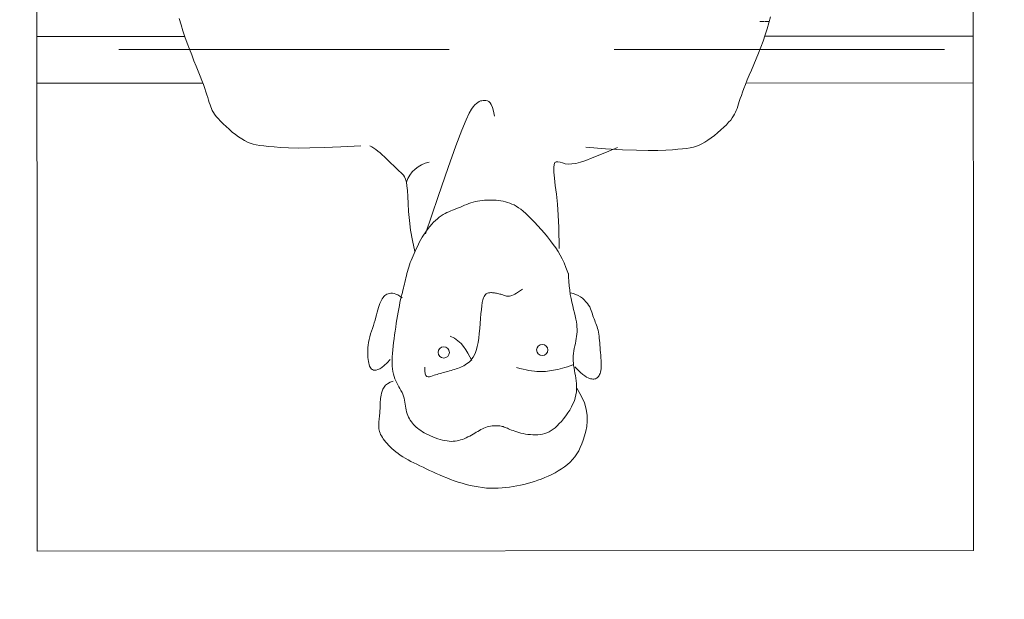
# Model space of a CAD drawing. Header units: millimetres. Extents: x 26866 to 1024070, y -428191 to 408885.
# Tile 21 of 248: x 188346 to 189104, y 246696 to 247142. Entities that reach past the tile are written whole.
import ezdxf

# ---------------------------------------------------------------- set-up
doc = ezdxf.new("R2010")
doc.units = ezdxf.units.MM
doc.header["$LTSCALE"] = 2
doc.linetypes.add('HIDDENX2', pattern=[19.05, 12.7, -6.35])
for name, color, linetype, lineweight in [('0_OPIS', 7, 'Continuous', 13), ('10', 7, 'Continuous', 9), ('3DPLAN_A_TABELKA POMIESZCZEŃ', 7, 'Continuous', 0), ('3DPLAN_A_WYSOKOŚCI ZMIANA', 144, 'HIDDENX2', 5), ('6', 253, 'Continuous', 0)]:
    doc.layers.add(name, color=color, linetype=linetype, lineweight=lineweight)
doc.layers.add('3DPLAN_A_KRESKOWANIE 1', color=253, linetype='Continuous')
doc.layers.add('3DPLAN_A_OPIS', color=8, linetype='Continuous')
doc.layers.add('FURNITURE ZD 1 500', color=7, linetype='Continuous', lineweight=13, true_color=0x9fa8a5)
doc.styles.add('ARIAL', font='arial.ttf')

# ---------------------------------------------------------------- blocks, each defined once
blk = doc.blocks.new('A$C7B9C5A86')
at = {"layer": '6', "color": 7}
for p, q in [((1.787, 0.6386), (1.787, 0.6432)), ((1.787, 0.6362), (1.787, 0.6377)), ((1.787, 0.6338), (1.787, 0.6356)), ((1.9543, 0.2658), (1.9582, 0.2664)), ((1.9582, 0.2664), (1.9631, 0.2669)), ((1.9631, 0.2669), (1.9693, 0.2672)), ((1.9693, 0.2672), (1.9766, 0.2676)), ((1.9766, 0.2676), (1.985, 0.2681)), ((1.985, 0.2681), (1.9943, 0.2689)), ((1.9943, 0.2689), (2.0043, 0.2702)), ((2.0043, 0.2702), (2.0151, 0.2721)), ((2.0151, 0.2721), (2.0265, 0.2747)), ((2.0265, 0.2747), (2.027, 0.2749)), ((1.9391, 0.2545), (1.941, 0.2565)), ((1.941, 0.2565), (1.9427, 0.2583)), ((1.9427, 0.2583), (1.9441, 0.26)), ((1.9441, 0.26), (1.9455, 0.2615)), ((1.9455, 0.2615), (1.9471, 0.2628)), ((1.9471, 0.2628), (1.9489, 0.264)), ((1.9489, 0.264), (1.9512, 0.2649)), ((1.9512, 0.2649), (1.9543, 0.2658)), ((1.9303, 0.2454), (1.9326, 0.2478)), ((1.9326, 0.2478), (1.9348, 0.2501)), ((1.9348, 0.2501), (1.937, 0.2523)), ((1.937, 0.2523), (1.9391, 0.2545)), ((1.9202, 0.2341), (1.9219, 0.2363)), ((1.9219, 0.2363), (1.9238, 0.2385)), ((1.9238, 0.2385), (1.9259, 0.2408)), ((1.9259, 0.2408), (1.928, 0.2431)), ((1.928, 0.2431), (1.9303, 0.2454)), ((1.9165, 0.2278), (1.9175, 0.2299)), ((1.9175, 0.2299), (1.9188, 0.232)), ((1.9188, 0.232), (1.9202, 0.2341))]:
    blk.add_line(p, q, dxfattribs=at)
for points in [[(1.918, 0.4524), (1.9196, 0.4731), (1.9206, 0.4906), (1.9212, 0.5053), (1.9214, 0.5175), (1.9213, 0.5275), (1.9211, 0.5358), (1.9207, 0.5426), (1.9202, 0.5483), (1.9197, 0.5532), (1.9192, 0.5574), (1.9187, 0.5611), (1.918, 0.5645), (1.9171, 0.5676), (1.916, 0.5705), (1.9146, 0.5734), (1.9128, 0.5764), (1.9107, 0.5796), (1.9083, 0.5829), (1.9057, 0.5863), (1.903, 0.5897), (1.9001, 0.5929), (1.8973, 0.596), (1.8946, 0.5988), (1.892, 0.6012), (1.8897, 0.6033), (1.8875, 0.6049), (1.8855, 0.6063), (1.8836, 0.6074), (1.8817, 0.6083), (1.8797, 0.6091), (1.8777, 0.6099), (1.8754, 0.6106), (1.873, 0.6114), (1.8703, 0.6123), (1.8674, 0.6133), (1.8642, 0.6144), (1.8607, 0.6157), (1.8568, 0.6171), (1.8526, 0.6188), (1.848, 0.6206), (1.843, 0.6227), (1.8377, 0.6249), (1.832, 0.6273), (1.8261, 0.6297), (1.82, 0.6322), (1.8138, 0.6346), (1.8075, 0.637), (1.8011, 0.6392), (1.7948, 0.6413), (1.7885, 0.6431), (1.7823, 0.6448)], [(2.0234, 0.4249), (2.0014, 0.4244), (1.9888, 0.4238), (1.9773, 0.4229), (1.967, 0.4219), (1.9579, 0.4208), (1.9502, 0.42), (1.9439, 0.4194), (1.9391, 0.4192), (1.9359, 0.4195), (1.934, 0.4203), (1.9331, 0.4217), (1.9331, 0.4235), (1.9336, 0.4257), (1.9343, 0.4283), (1.9351, 0.4312), (1.9355, 0.4345), (1.9354, 0.4381), (1.9348, 0.4423), (1.9335, 0.447), (1.9317, 0.4527), (1.9292, 0.4593), (1.926, 0.4672), (1.9221, 0.4765), (1.9184, 0.4855)], [(2.1465, 0.4412), (2.1498, 0.4443), (2.1524, 0.447), (2.1545, 0.4494), (2.1561, 0.4515), (2.1573, 0.4532), (2.1581, 0.4548), (2.1587, 0.4562), (2.1591, 0.4574), (2.1593, 0.4586), (2.1594, 0.4597), (2.1594, 0.4607), (2.1593, 0.4617), (2.159, 0.4626), (2.1586, 0.4634), (2.1581, 0.4642), (2.1575, 0.465), (2.1567, 0.4656), (2.1558, 0.4663), (2.1548, 0.4668), (2.1536, 0.4673), (2.1522, 0.4678), (2.1506, 0.4681), (2.1489, 0.4684), (2.1469, 0.4685), (2.1447, 0.4686), (2.1424, 0.4685), (2.1399, 0.4684), (2.1373, 0.4682), (2.1346, 0.468), (2.1319, 0.4678), (2.1293, 0.4675), (2.1266, 0.4673), (2.124, 0.4671), (2.1216, 0.4669), (2.1191, 0.4667), (2.1168, 0.4665), (2.1146, 0.4662), (2.1125, 0.466), (2.1105, 0.4656), (2.1085, 0.4652), (2.1067, 0.4647), (2.105, 0.4642), (2.1033, 0.4636), (2.1017, 0.463), (2.1, 0.4623), (2.0984, 0.4617), (2.0968, 0.4611), (2.0952, 0.4605), (2.0934, 0.4599), (2.0917, 0.4593), (2.0899, 0.4588), (2.088, 0.4581), (2.0862, 0.4574), (2.0843, 0.4565), (2.0825, 0.4554), (2.0806, 0.4541), (2.0788, 0.4526), (2.077, 0.4509), (2.0753, 0.4489), (2.0737, 0.4468), (2.0724, 0.4445), (2.0712, 0.442), (2.0702, 0.4394), (2.0696, 0.4367)], [(2.169, 0.443), (2.1768, 0.4477), (2.1841, 0.4509), (2.1909, 0.4529), (2.1973, 0.4538), (2.2032, 0.454), (2.2087, 0.4535), (2.2138, 0.4525), (2.2185, 0.4512), (2.2229, 0.4498), (2.2269, 0.4483), (2.2307, 0.4467), (2.2342, 0.445), (2.2374, 0.443), (2.2404, 0.4409), (2.2432, 0.4386), (2.2459, 0.4361), (2.2484, 0.4333), (2.2507, 0.4303), (2.253, 0.4271), (2.255, 0.4238), (2.257, 0.4204), (2.2588, 0.4169), (2.2605, 0.4133), (2.262, 0.4097), (2.2635, 0.4061), (2.2648, 0.4025), (2.266, 0.3989), (2.2671, 0.3953), (2.2681, 0.3917), (2.269, 0.388), (2.2698, 0.3844), (2.2706, 0.3806), (2.2712, 0.3769), (2.2718, 0.373), (2.2723, 0.3692), (2.2727, 0.3652), (2.2729, 0.3613), (2.2731, 0.3572), (2.273, 0.3531), (2.2728, 0.349), (2.2723, 0.3448), (2.2717, 0.3405), (2.271, 0.3363), (2.27, 0.332), (2.269, 0.3278), (2.2678, 0.3236), (2.2666, 0.3195), (2.2652, 0.3154), (2.2638, 0.3115), (2.2623, 0.3077), (2.2608, 0.304), (2.2592, 0.3003), (2.2576, 0.2968), (2.256, 0.2933), (2.2544, 0.2898), (2.2528, 0.2864), (2.2512, 0.2831), (2.2496, 0.2798), (2.2481, 0.2765), (2.2465, 0.2734), (2.245, 0.2703), (2.2434, 0.2674), (2.2418, 0.2645), (2.2402, 0.2619), (2.2385, 0.2593), (2.2368, 0.257), (2.2351, 0.2547), (2.2334, 0.2527), (2.2316, 0.2507), (2.2299, 0.2489), (2.2282, 0.2472), (2.2265, 0.2457), (2.2249, 0.2442), (2.2233, 0.2429), (2.2217, 0.2417), (2.2201, 0.2407), (2.2185, 0.2397), (2.217, 0.2389), (2.2155, 0.2383), (2.214, 0.2377), (2.2125, 0.2374), (2.211, 0.2371), (2.2095, 0.237), (2.2079, 0.237), (2.2064, 0.237), (2.2049, 0.2371), (2.2033, 0.2372), (2.2017, 0.2374), (2.2001, 0.2375), (2.1985, 0.2377), (2.1968, 0.2378), (2.1951, 0.238), (2.1935, 0.2381), (2.1919, 0.2382), (2.1903, 0.2383), (2.1887, 0.2384), (2.1872, 0.2384), (2.1858, 0.2385), (2.1843, 0.2385), (2.1828, 0.2386), (2.1813, 0.2387), (2.1797, 0.2389), (2.1779, 0.2391), (2.1761, 0.2395), (2.1741, 0.2399), (2.172, 0.2405), (2.1698, 0.2414), (2.1678, 0.2426), (2.1658, 0.2441), (2.1641, 0.2462), (2.1626, 0.2488), (2.1615, 0.252)], [(2.0493, 0.4344), (2.053, 0.4346), (2.0578, 0.4349), (2.0624, 0.4352), (2.0669, 0.4357), (2.0712, 0.4363), (2.0754, 0.4371), (2.0794, 0.4379), (2.0832, 0.4389), (2.0869, 0.4398), (2.0904, 0.4407), (2.0937, 0.4415), (2.0969, 0.4421), (2.0998, 0.4427), (2.1025, 0.443), (2.1051, 0.4433), (2.1076, 0.4434), (2.1101, 0.4433), (2.1125, 0.4432), (2.1149, 0.4429), (2.1173, 0.4425), (2.1197, 0.4421), (2.1223, 0.4416), (2.1248, 0.441), (2.1274, 0.4405), (2.13, 0.4401), (2.1326, 0.4397), (2.1352, 0.4394), (2.1378, 0.4393), (2.1403, 0.4393), (2.1429, 0.4395), (2.1454, 0.4398), (2.148, 0.4402), (2.1505, 0.4407), (2.1531, 0.4412), (2.1557, 0.4417), (2.1584, 0.4421), (2.1611, 0.4425), (2.1639, 0.4428), (2.1668, 0.4429), (2.1697, 0.4429), (2.1726, 0.4427), (2.1757, 0.4422), (2.1788, 0.4415), (2.1819, 0.4405), (2.1851, 0.4391), (2.1884, 0.4375), (2.1916, 0.4357), (2.1947, 0.4337), (2.1978, 0.4315), (2.2007, 0.4293), (2.2034, 0.427), (2.2058, 0.4248), (2.208, 0.4226), (2.21, 0.4205), (2.2117, 0.4184), (2.2131, 0.4163), (2.2143, 0.4142), (2.2153, 0.412), (2.2161, 0.4098), (2.2167, 0.4075), (2.2171, 0.4051), (2.2174, 0.4025), (2.2175, 0.4), (2.2174, 0.3974), (2.2172, 0.3947), (2.217, 0.3921), (2.2166, 0.3896), (2.2161, 0.3872), (2.2156, 0.3848), (2.215, 0.3826), (2.2143, 0.3805), (2.2137, 0.3785), (2.213, 0.3767), (2.2124, 0.375), (2.2117, 0.3734), (2.2111, 0.372), (2.2106, 0.3708), (2.2101, 0.3696), (2.2097, 0.3685), (2.2093, 0.3675), (2.2089, 0.3664), (2.2087, 0.3653), (2.2084, 0.3642), (2.2082, 0.3629), (2.2081, 0.3615), (2.208, 0.36), (2.208, 0.3584), (2.2081, 0.3567), (2.2082, 0.3549), (2.2085, 0.3532), (2.2088, 0.3514), (2.2092, 0.3497), (2.2098, 0.3481), (2.2104, 0.3464), (2.2112, 0.3449), (2.212, 0.3433), (2.2129, 0.3417), (2.2138, 0.3401), (2.2147, 0.3385), (2.2157, 0.3369), (2.2167, 0.3352), (2.2177, 0.3334), (2.2187, 0.3316), (2.2196, 0.3298), (2.2205, 0.3279), (2.2214, 0.326), (2.2221, 0.3241), (2.2227, 0.3222), (2.2233, 0.3203), (2.2237, 0.3184), (2.224, 0.3164), (2.2241, 0.3144), (2.2242, 0.3123), (2.224, 0.3102), (2.2238, 0.308), (2.2234, 0.3057), (2.2229, 0.3033), (2.2222, 0.3008), (2.2215, 0.2983), (2.2206, 0.2958), (2.2196, 0.2933), (2.2186, 0.2909), (2.2175, 0.2886), (2.2164, 0.2864), (2.2153, 0.2843), (2.2142, 0.2824), (2.213, 0.2806), (2.2118, 0.279), (2.2106, 0.2774), (2.2094, 0.276), (2.208, 0.2746), (2.2067, 0.2733), (2.2052, 0.2721), (2.2038, 0.2709), (2.2022, 0.2698), (2.2006, 0.2688), (2.1989, 0.2679), (2.1972, 0.2671), (2.1954, 0.2664), (2.1935, 0.2659), (2.1915, 0.2654), (2.1895, 0.2651), (2.1875, 0.2648), (2.1854, 0.2645), (2.1833, 0.2642), (2.1812, 0.2639), (2.1792, 0.2634), (2.1771, 0.2628), (2.1752, 0.2621), (2.1732, 0.2612), (2.1713, 0.2601), (2.1693, 0.2591), (2.1674, 0.2579), (2.1653, 0.2568), (2.1633, 0.2557), (2.1611, 0.2547), (2.1589, 0.2538), (2.1566, 0.253), (2.1541, 0.2523), (2.1515, 0.2518), (2.1488, 0.2514), (2.1459, 0.2511), (2.1429, 0.2509), (2.1397, 0.2509), (2.1363, 0.251), (2.1327, 0.2512), (2.129, 0.2515), (2.1252, 0.2519), (2.1213, 0.2524), (2.1173, 0.2529), (2.1133, 0.2535), (2.1093, 0.2541), (2.1052, 0.2547), (2.1012, 0.2553), (2.0973, 0.256), (2.0934, 0.2566), (2.0897, 0.2572), (2.0861, 0.2579), (2.0827, 0.2585), (2.0796, 0.2591), (2.0766, 0.2598), (2.0739, 0.2604), (2.0714, 0.261), (2.0691, 0.2616), (2.0668, 0.2622), (2.0646, 0.2627), (2.0625, 0.2633), (2.0604, 0.2638), (2.0583, 0.2643), (2.0561, 0.2648), (2.0539, 0.2653), (2.0517, 0.2658), (2.0495, 0.2663), (2.0473, 0.2669), (2.045, 0.2675), (2.0427, 0.2682), (2.0404, 0.269), (2.038, 0.2698), (2.0357, 0.2708), (2.0333, 0.2717), (2.0309, 0.2727), (2.0285, 0.2738), (2.0261, 0.2749), (2.0237, 0.2761), (2.0213, 0.2772), (2.0189, 0.2784), (2.0165, 0.2796), (2.0141, 0.2809), (2.0117, 0.2823), (2.0094, 0.2837), (2.0071, 0.2852), (2.0048, 0.2868), (2.0025, 0.2885), (2.0003, 0.2903), (1.9982, 0.2922), (1.9961, 0.2941), (1.9942, 0.2961), (1.9924, 0.2981), (1.9908, 0.3001), (1.9893, 0.3021), (1.988, 0.304), (1.9869, 0.306), (1.9859, 0.308), (1.9851, 0.31), (1.9842, 0.3119), (1.9835, 0.3139), (1.9827, 0.3159), (1.9819, 0.318), (1.9811, 0.32), (1.9802, 0.3221), (1.9793, 0.3242), (1.9784, 0.3264), (1.9775, 0.3286), (1.9767, 0.3308), (1.9759, 0.333), (1.9752, 0.3353), (1.9746, 0.3376), (1.9741, 0.3399), (1.9737, 0.3423), (1.9734, 0.3446), (1.9732, 0.347), (1.9731, 0.3494), (1.973, 0.3518), (1.973, 0.3542), (1.9731, 0.3567), (1.9732, 0.3591), (1.9735, 0.3616), (1.9738, 0.364), (1.9742, 0.3664), (1.9748, 0.3688), (1.9754, 0.3711), (1.9762, 0.3734), (1.9771, 0.3756), (1.9781, 0.3779), (1.9794, 0.3801), (1.9809, 0.3824), (1.9826, 0.3848), (1.9846, 0.3873), (1.987, 0.39), (1.9896, 0.3929), (1.9927, 0.396), (1.9961, 0.3992), (1.9997, 0.4026), (2.0035, 0.406), (2.0074, 0.4094), (2.0114, 0.4127), (2.0153, 0.4158), (2.0192, 0.4187), (2.0229, 0.4213), (2.0266, 0.4237), (2.0303, 0.4259), (2.0343, 0.4279), (2.0385, 0.4299), (2.0432, 0.4318), (2.0485, 0.4337), (2.0495, 0.434)], [(2.1472, 0.3802), (2.1482, 0.3837), (2.149, 0.3871), (2.1497, 0.3903), (2.1503, 0.3933), (2.1508, 0.3961), (2.1512, 0.3989), (2.1514, 0.4014), (2.1515, 0.4039), (2.1516, 0.4062), (2.1515, 0.4084), (2.1514, 0.4105), (2.1512, 0.4126), (2.1509, 0.4146), (2.1506, 0.4167), (2.1502, 0.4188), (2.1498, 0.421), (2.1493, 0.4232), (2.1487, 0.4256), (2.1481, 0.4281), (2.1474, 0.4307), (2.1466, 0.4334), (2.1456, 0.4363), (2.1446, 0.4389)], [(2.0656, 0.3867), (2.0672, 0.3844), (2.0686, 0.3823), (2.0698, 0.3804), (2.0708, 0.3786), (2.0716, 0.3771), (2.0722, 0.3756), (2.0727, 0.3743), (2.073, 0.3731), (2.0731, 0.372), (2.0731, 0.3709), (2.073, 0.3699), (2.0728, 0.3689), (2.0725, 0.368), (2.0721, 0.367), (2.0718, 0.3661), (2.0714, 0.3651), (2.0711, 0.364), (2.0708, 0.363), (2.0705, 0.3619), (2.0702, 0.3608), (2.07, 0.3597), (2.0698, 0.3586), (2.0696, 0.3575), (2.0695, 0.3565), (2.0694, 0.3555), (2.0693, 0.3545), (2.0693, 0.3536), (2.0694, 0.3527), (2.0695, 0.3519), (2.0697, 0.3511), (2.0699, 0.3503), (2.0702, 0.3495), (2.0707, 0.3487), (2.0713, 0.348), (2.0722, 0.3473), (2.0733, 0.3466), (2.0749, 0.3459), (2.077, 0.3453), (2.0797, 0.3447), (2.083, 0.3442), (2.0869, 0.3438), (2.0914, 0.3434), (2.0964, 0.343), (2.1015, 0.3425), (2.1068, 0.3421), (2.1119, 0.3416), (2.1168, 0.341), (2.1213, 0.3403), (2.1253, 0.3395), (2.1287, 0.3386), (2.1317, 0.3376), (2.1342, 0.3365), (2.1364, 0.3353), (2.1383, 0.334), (2.1399, 0.3327), (2.1413, 0.3313), (2.1426, 0.3299), (2.1436, 0.3284), (2.1446, 0.3269), (2.1455, 0.3254), (2.1462, 0.3239), (2.1469, 0.3223), (2.1476, 0.3207), (2.1482, 0.3191), (2.1487, 0.3174), (2.1493, 0.3157), (2.1498, 0.3141), (2.1503, 0.3124), (2.1508, 0.3107), (2.1513, 0.309), (2.1518, 0.3073), (2.1522, 0.3057), (2.1526, 0.304), (2.1531, 0.3024), (2.1535, 0.3008), (2.154, 0.2992), (2.1544, 0.2977), (2.1549, 0.2961), (2.1554, 0.2945), (2.1559, 0.2929), (2.1565, 0.2913), (2.1569, 0.2898), (2.157, 0.2883), (2.1566, 0.2871), (2.1556, 0.286), (2.1538, 0.2852), (2.1509, 0.2848), (2.1469, 0.2848)], [(2.0081, 0.2858), (1.9691, 0.2989), (1.939, 0.3093), (1.9164, 0.3173), (1.9002, 0.3234), (1.8893, 0.3279), (1.8824, 0.3311), (1.8783, 0.3335), (1.8758, 0.3354), (1.8739, 0.3371), (1.8724, 0.3388), (1.8713, 0.3403), (1.8704, 0.3417), (1.8698, 0.3431), (1.8695, 0.3445), (1.8693, 0.3459), (1.8692, 0.3473), (1.8693, 0.3487), (1.8696, 0.3501), (1.8703, 0.3515), (1.8716, 0.3529), (1.8736, 0.3542), (1.8765, 0.3554), (1.8805, 0.3566), (1.8856, 0.3576)], [(2.14, 0.3338), (2.1362, 0.3318), (2.1325, 0.3298), (2.1289, 0.3277), (2.1254, 0.3253), (2.1222, 0.3226), (2.1194, 0.3194), (2.1169, 0.3157), (2.1148, 0.3113)], [(2.139, 0.2489), (2.1424, 0.2457), (2.1451, 0.2428), (2.1471, 0.2403), (2.1486, 0.2381), (2.1495, 0.2361), (2.15, 0.2344), (2.1501, 0.2329), (2.1499, 0.2316), (2.1495, 0.2305), (2.1489, 0.2295), (2.1481, 0.2287), (2.147, 0.2281), (2.1458, 0.2275), (2.1443, 0.227), (2.1427, 0.2266), (2.1409, 0.2263), (2.1388, 0.226), (2.1367, 0.2258), (2.1343, 0.2257), (2.1319, 0.2256), (2.1293, 0.2256), (2.1266, 0.2258), (2.1239, 0.2261), (2.1211, 0.2265), (2.1182, 0.2271), (2.1153, 0.2278), (2.1123, 0.2286), (2.1094, 0.2295), (2.1065, 0.2304), (2.1035, 0.2314), (2.1007, 0.2323), (2.0978, 0.2332), (2.095, 0.234), (2.0923, 0.2348), (2.0897, 0.2355), (2.0872, 0.2362), (2.0848, 0.2369), (2.0826, 0.2376), (2.0806, 0.2383), (2.0787, 0.2391), (2.0771, 0.2398), (2.0756, 0.2406), (2.0743, 0.2415), (2.0732, 0.2424), (2.0723, 0.2434), (2.0715, 0.2445), (2.0709, 0.2456), (2.0704, 0.2468), (2.0701, 0.2482), (2.0699, 0.2496), (2.07, 0.2512), (2.0702, 0.2529), (2.0708, 0.2547), (2.0717, 0.2568), (2.073, 0.259), (2.0746, 0.2614)], [(1.9163, 0.2184), (1.9175, 0.1977), (1.9183, 0.1802), (1.9186, 0.1655), (1.9187, 0.1533), (1.9185, 0.1432), (1.9181, 0.135), (1.9176, 0.1282), (1.917, 0.1225), (1.9165, 0.1176), (1.9159, 0.1134), (1.9153, 0.1097), (1.9145, 0.1063), (1.9136, 0.1033), (1.9125, 0.1004), (1.911, 0.0975), (1.9092, 0.0945), (1.9071, 0.0913), (1.9046, 0.088), (1.902, 0.0847), (1.8992, 0.0814), (1.8963, 0.0782), (1.8934, 0.0751), (1.8906, 0.0724), (1.888, 0.07), (1.8857, 0.068), (1.8835, 0.0663), (1.8815, 0.065), (1.8795, 0.0639), (1.8776, 0.063), (1.8756, 0.0623), (1.8736, 0.0616), (1.8713, 0.0608), (1.8689, 0.0601), (1.8662, 0.0592), (1.8633, 0.0583), (1.86, 0.0572), (1.8565, 0.056), (1.8526, 0.0546), (1.8484, 0.053), (1.8437, 0.0513), (1.8387, 0.0493), (1.8333, 0.0471), (1.8277, 0.0448), (1.8217, 0.0425), (1.8156, 0.0401), (1.8094, 0.0377), (1.803, 0.0355), (1.7966, 0.0333), (1.7902, 0.0314), (1.7839, 0.0296)]]:
    blk.add_lwpolyline(points, dxfattribs=at)
for centre in [(2.1291, 0.4071), (2.1316, 0.3046)]:
    blk.add_circle(centre, 0.00586, dxfattribs=at)
blk.add_arc((1.9648, 0.2959), 0.0319, 191.471, 250.7564, dxfattribs=at)
blk = doc.blocks.new('A$C54E51C45')
at = {"layer": '10'}
for p, q in [((1.38218, 1.27078), (1.43119, 1.1031)), ((1.34763, 1.26069), (1.39261, 1.10678)), ((1.5484, 0.70205), (1.58415, 0.57969)), ((1.51773, 0.67864), (1.5496, 0.56959))]:
    blk.add_line(p, q, dxfattribs=at)
blk.add_lwpolyline([(1.72773, 1.37177), (1.9297, 0.68068), (0.20197, 0.17575), (0, 0.86684)], close=True, dxfattribs=at)
at = {"layer": '10', "xscale": 0.7391716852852, "yscale": 0.7391716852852, "zscale": 0.7391716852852, "rotation": 16.29110475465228}
blk.add_blockref('A$C7B9C5A86', (0.2462, 0.27984), dxfattribs=at)
blk = doc.blocks.new('III pietrooosoo')
at = {"layer": '3DPLAN_A_KRESKOWANIE 1'}
h = blk.add_hatch(dxfattribs=at)
h.set_pattern_fill('ANSI31', color=256, scale=5, style=0)
h.set_pattern_definition([(45, (29206.918, -39107.05), (-11.22532, 11.22532), [])])
h.paths.add_polyline_path([(26781.485, -39163.579), (26781.485, -38938.579), (26746.485, -38938.579), (26746.485, -39163.579)])
h.paths.add_polyline_path([(26746.485, -39423.63), (26776.048, -39423.63), (26776.048, -39388.27), (26746.485, -39388.27)])
h.paths.add_polyline_path([(26746.485, -38938.579), (26781.485, -38938.579), (26781.485, -39163.579), (26746.485, -39163.579)])
h.paths.add_polyline_path([(27368.971, -39343.079), (27368.971, -39410.079), (27375.971, -39410.079), (27375.971, -39403.079), (27410.971, -39403.079), (27410.971, -39383.753), (27409.388, -39383.753), (27410.004, -39383.99, -0.310329), (27410.421, -39384.596), (27410.421, -39387.026, -0.216272), (27410.191, -39387.522), (27409.527, -39388.029, -0.076898), (27409.352, -39388.124, 0.840818), (27409.471, -39388.803), (27410.155, -39388.803), (27410.155, -39388.953), (27409.471, -39388.953, -0.840818), (27409.301, -39387.983, 0.076898), (27409.436, -39387.909), (27410.1, -39387.402, 0.216272), (27410.271, -39387.026), (27410.271, -39384.596, 0.310329), (27409.95, -39384.13), (27408.971, -39383.753), (27408.971, -39315.953), (27410.971, -39315.953), (27410.971, -39109.079), (27396.971, -39109.079), (27396.971, -39304.079), (27326.971, -39304.079), (27326.971, -39321.079), (26829.971, -39321.079), (26829.971, -39251.079), (26809.485, -39251.079), (26809.485, -39321.079), (26781.485, -39321.079), (26781.485, -39387.079), (26810.971, -39387.079), (26810.971, -39343.079)])
h.paths.add_polyline_path([(28444.971, -38740.079), (28444.971, -38698.579), (28211.995, -38698.579), (28211.995, -38637.579), (28198.971, -38637.579), (28198.971, -38740.079)])
h.paths.add_polyline_path([(28624.462, -38658.579), (28601.971, -38658.579), (28601.971, -38698.579), (28559.971, -38698.579), (28559.971, -38740.079), (28624.462, -38740.079)])
h.paths.add_polyline_path([(28627.971, -38870.188), (28674.807, -38870.188), (28674.807, -38878.079), (28689.971, -38878.079), (28689.971, -38734.079), (28772.971, -38734.079), (28772.971, -38698.579), (28726.971, -38698.579), (28726.971, -38658.579), (28624.462, -38658.579), (28624.462, -38740.079), (28627.971, -38740.079)])
h.paths.add_polyline_path([(28674.807, -38878.079), (28674.807, -38870.188), (28627.971, -38870.188), (28627.971, -38897.188), (28648.971, -38897.188), (28648.971, -38878.079)])
h.paths.add_polyline_path([(28627.971, -38897.188), (28627.971, -38924.188), (28648.971, -38924.188), (28648.971, -38897.188)])
h.paths.add_polyline_path([(28648.971, -38924.188), (28627.971, -38924.188), (28627.971, -39029.079), (28204.971, -39029.079), (28204.971, -39046.079), (28245.971, -39046.079), (28245.971, -39098.079), (28618.971, -39098.079), (28618.971, -39148.335), (28648.971, -39148.335)])
h.paths.add_polyline_path([(28769.971, -39380.079), (28769.971, -39352.579), (28654.971, -39352.579), (28654.971, -39295.579), (28648.971, -39295.579), (28648.971, -39268.079), (28618.971, -39268.079), (28618.971, -39305.079), (28602.971, -39305.079), (28602.971, -39390.579), (28908.971, -39390.579), (28908.971, -39380.079)])
h.paths.add_polyline_path([(29254.971, -39636.079), (29254.971, -39479.079), (29253.971, -39456.079), (29253.971, -39299.079), (29205.971, -39299.079), (29205.971, -39365.079), (29137.971, -39365.079), (29137.971, -39390.579), (29242.971, -39390.579), (29242.971, -39525.579), (29129.971, -39525.579), (29129.971, -39588.579), (28896.971, -39588.579), (28896.971, -39613.079), (29204.971, -39613.079), (29204.971, -39636.079)])
h.paths.add_polyline_path([(28675.971, -39613.079), (28675.971, -39693.933), (28641.971, -39693.933), (28641.971, -39636.079), (28614.971, -39636.079), (28614.971, -39598.079), (28602.971, -39598.079), (28602.971, -39526.579), (28766.971, -39526.579), (28766.971, -39613.079)])
h.paths.add_polyline_path([(28575.624, -39665.496), (28722.882, -39665.496), (28722.882, -39699.906), (28575.624, -39699.906)], flags=9)
h.paths.add_polyline_path([(28641.971, -39693.933), (28641.971, -39906.079), (28675.971, -39906.079), (28675.971, -39693.933)])
h.paths.add_polyline_path([(29060.971, -38734.079), (29060.971, -38698.579), (28887.971, -38698.579), (28887.971, -38734.079)])
h.paths.add_polyline_path([(29348.971, -38734.079), (29348.971, -38698.579), (29324.971, -38698.579), (29324.971, -38658.579), (29199.971, -38658.579), (29199.971, -38698.579), (29175.971, -38698.579), (29175.971, -38734.079)])
h.paths.add_polyline_path([(29636.971, -38698.579), (29463.971, -38698.579), (29463.971, -38734.079), (29636.971, -38734.079)])
h.paths.add_polyline_path([(29924.971, -38734.079), (29924.971, -38698.579), (29901.971, -38698.579), (29901.971, -38658.579), (29776.971, -38658.579), (29776.971, -38698.579), (29751.971, -38698.579), (29751.971, -38734.079)])
h.paths.add_polyline_path([(30039.971, -38734.079), (30234.971, -38734.079), (30234.971, -38698.579), (30039.971, -38698.579)])
h.paths.add_polyline_path([(30524.971, -38734.079), (30524.971, -38698.579), (30502.971, -38698.579), (30502.971, -38658.579), (30377.971, -38658.579), (30377.971, -38698.579), (30349.971, -38698.579), (30349.971, -38734.079)])
h.paths.add_polyline_path([(30834.971, -38734.079), (30834.971, -38698.579), (30641.971, -38698.579), (30641.971, -38734.079)])
h.paths.add_polyline_path([(31048.971, -38768.581), (31550.971, -38768.581), (31550.971, -38841.079), (31594.971, -38841.079), (31594.971, -38734.079), (31625.971, -38734.079), (31625.971, -38698.579), (31098.971, -38698.579), (31098.971, -38658.579), (30973.971, -38658.579), (30973.971, -38698.579), (30948.971, -38698.579), (30948.971, -38734.079), (31048.971, -38734.079)])
h.paths.add_polyline_path([(31550.971, -39073.079), (31594.971, -39073.079), (31594.971, -39018.079), (31550.971, -39018.079)])
h.paths.add_polyline_path([(31550.971, -39378.079), (31594.971, -39378.079), (31594.971, -39250.079), (31550.971, -39250.079)])
h.paths.add_polyline_path([(31594.971, -39684.079), (31594.971, -39554.079), (31550.971, -39554.079), (31550.971, -39684.079)])
h.paths.add_polyline_path([(31594.971, -39915.079), (31594.971, -39860.079), (31550.971, -39860.079), (31550.971, -39915.079)])
h.paths.add_polyline_path([(31550.971, -40194.079), (30944.971, -40194.079), (30944.971, -40267.579), (30973.971, -40267.579), (30973.971, -40307.579), (31098.971, -40307.579), (31098.971, -40267.579), (31625.971, -40267.579), (31625.971, -40194.079), (31594.971, -40194.079), (31594.971, -40092.079), (31550.971, -40092.079), (31550.971, -40194.079)], is_closed=False)
h.paths.add_polyline_path([(30637.971, -40267.579), (30830.971, -40267.579), (30830.971, -40194.079), (30637.971, -40194.079)])
h.paths.add_polyline_path([(30345.971, -40194.079), (30345.971, -40267.579), (30369.971, -40267.579), (30369.971, -40307.579), (30494.971, -40307.579), (30494.971, -40267.579), (30520.971, -40267.579), (30520.971, -40194.079)])
h.paths.add_polyline_path([(30035.971, -40267.579), (30230.971, -40267.579), (30230.971, -40194.079), (30035.971, -40194.079)])
h.paths.add_polyline_path([(29775.971, -40161.079), (29762.971, -40161.079), (29762.971, -40198.079), (29741.971, -40198.079), (29741.971, -40267.579), (29768.971, -40267.579), (29768.971, -40307.579), (29893.971, -40307.579), (29893.971, -40267.579), (29920.971, -40267.579), (29920.971, -40194.079), (29775.971, -40194.079)])
h.paths.add_polyline_path([(29431.971, -40198.079), (29431.971, -40267.579), (29626.971, -40267.579), (29626.971, -40198.079)])
h.paths.add_polyline_path([(29140.971, -40198.079), (29140.971, -40267.579), (29161.971, -40267.579), (29161.971, -40307.579), (29286.971, -40307.579), (29286.971, -40267.579), (29316.971, -40267.579), (29316.971, -40198.079)])
h.paths.add_polyline_path([(28831.971, -40198.079), (28831.971, -40267.579), (29025.971, -40267.579), (29025.971, -40198.079)])
h.paths.add_polyline_path([(28541.971, -40267.579), (28570.971, -40267.579), (28570.971, -40307.579), (28695.971, -40307.579), (28695.971, -40267.579), (28716.971, -40267.579), (28716.971, -40198.079), (28597.433, -40198.079), (28597.123, -40198.338, -2.544085), (28595.082, -40198.079), (28541.971, -40198.079)])
h.paths.add_polyline_path([(28229.971, -40267.579), (28426.971, -40267.579), (28426.971, -40198.079), (28229.971, -40198.079)])
h.paths.add_polyline_path([(28026.624, -40155.72), (28026.624, -40307.579), (28070.971, -40307.579), (28070.971, -40267.579), (28114.971, -40267.579), (28114.971, -40198.079), (28037.971, -40198.079), (28037.971, -40155.72)])
h.paths.add_polyline_path([(28026.624, -40155.72), (27981.971, -40155.72), (27981.971, -40201.079), (27901.971, -40201.079), (27901.971, -40267.579), (27945.971, -40267.579), (27945.971, -40307.579), (28026.624, -40307.579)])
h.paths.add_polyline_path([(27916.971, -39798.787), (27920.062, -39798.787), (27920.062, -39852.787), (27916.971, -39852.787), (27916.971, -39912.079), (27981.971, -39912.079), (27981.971, -40155.72), (28026.624, -40155.72), (28026.624, -39747.079), (27916.971, -39747.079)])
h.paths.add_polyline_path([(28037.971, -39913.079), (28091.971, -39913.079), (28091.971, -39758.079), (28037.971, -39758.079), (28037.971, -39747.079), (28026.624, -39747.079), (28026.624, -40155.72), (28037.971, -40155.72)])
h.paths.add_polyline_path([(27950.971, -39566.079), (27950.971, -39590.079), (27956.971, -39590.079), (27956.971, -39657.079), (28026.624, -39657.079), (28026.624, -39566.079)])
h.paths.add_polyline_path([(28161.971, -39588.079), (28044.971, -39588.079), (28044.971, -39598.079), (28161.971, -39598.079)])
h.paths.add_polyline_path([(27590.971, -40201.079), (27590.971, -40267.579), (27726.971, -40267.579), (27726.971, -40201.079)])
h.paths.add_polyline_path([(26781.485, -40201.079), (26781.485, -40267.579), (27231.971, -40267.579), (27231.971, -40307.579), (27356.971, -40307.579), (27356.971, -40267.579), (27415.971, -40267.579), (27415.971, -40201.079)])
h.paths.add_polyline_path([(26809.485, -40155.72), (26809.485, -40201.079), (26864.971, -40201.079), (26864.971, -40155.72)])
h.paths.add_polyline_path([(26809.485, -40088.079), (26809.485, -40155.72), (26864.971, -40155.72), (26864.971, -40088.079)])
h.paths.add_polyline_path([(26809.485, -40085.079), (26809.485, -40088.079), (26864.971, -40088.079), (26864.971, -40085.079)])
h.paths.add_polyline_path([(26809.485, -39863.079), (26809.485, -39910.079), (26864.971, -39910.079), (26864.971, -39863.079)])
h.paths.add_polyline_path([(27408.971, -39315.573), (27408.971, -39313.413), (27410.971, -39313.493), (27409.051, -39313.493), (27409.051, -39315.493), (27410.971, -39315.573)], flags=16)
h.paths.add_polyline_path([(28819.947, -39558.912), (28843.994, -39558.912), (28843.994, -39578.912), (28819.947, -39578.912)], flags=24)
h.paths.add_polyline_path([(28614.299, -39470.412), (28614.299, -39446.746), (28634.299, -39446.746), (28634.299, -39470.412)], flags=24)
h.paths.add_polyline_path([(28699.151, -39459.321), (28892.582, -39459.321), (28892.582, -39432.321), (28699.151, -39432.321)])
h.paths.add_polyline_path([(28699.151, -39486.321), (28892.582, -39486.321), (28892.582, -39459.321), (28699.151, -39459.321)])
h.paths.add_polyline_path([(28699.151, -39432.321), (28892.582, -39432.321), (28892.582, -39486.321), (28699.151, -39486.321)])
h.paths.add_polyline_path([(31282.918, -38730.768), (31332.193, -38730.768), (31332.193, -38753.001), (31282.918, -38753.001)], flags=24)
h.paths.add_polyline_path([(31048.16, -38730.768), (31088.889, -38730.768), (31088.889, -38753.001), (31048.16, -38753.001)], flags=24)
h.paths.add_polyline_path([(31265.162, -38739.904, 1), (31262.748, -38738.088, 1)], flags=16)
h.paths.add_polyline_path([(28712.104, -39463.635), (28749.151, -39463.635), (28749.151, -39484.058), (28712.104, -39484.058)], flags=8)
h.paths.add_polyline_path([(28712.636, -39435.934), (28779.462, -39435.934), (28779.462, -39457.462), (28712.636, -39457.462)], flags=8)
h.paths.add_polyline_path([(28654.682, -39435.885), (28689.527, -39435.885), (28689.527, -39454.147), (28654.682, -39454.147)], flags=8)
h.paths.add_polyline_path([(28758.656, -39460.569), (28782.82, -39460.569), (28782.82, -39484.569), (28758.656, -39484.569)], flags=8)
h.paths.add_polyline_path([(28699.151, -39460.893), (28699.151, -39483.133), (28699.616, -39483.133), (28699.616, -39460.893)], flags=8)
at = {"layer": '3DPLAN_A_WYSOKOŚCI ZMIANA'}
blk.add_line((27981.971, -40088.079), (26864.971, -40088.079), dxfattribs=at)
at = {"layer": 'FURNITURE ZD 1 500', "lineweight": 0, "xscale": 100, "yscale": 100, "zscale": 100, "rotation": 253.7325219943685}
blk.add_blockref('A$C54E51C45', (27824.705, -39922.376), dxfattribs=at)
at = {"layer": '3DPLAN_A_OPIS', "color": 1, "lineweight": 30, "style": 'ARIAL'}
blk.add_attdef('31,21M2', (31149.867, -39031.422), '', height=12, dxfattribs=at)
at = {"layer": '3DPLAN_A_TABELKA POMIESZCZEŃ', "ltscale": 0.5, "style": 'ARIAL'}
blk.add_attdef('REJESTRACJA', (28148.526, -39789.868), '', height=12, dxfattribs=at)

msp = doc.modelspace()

# ---------------------------------------------------------------- block references
at = {"layer": '0_OPIS', "xscale": 10, "yscale": 10, "zscale": 10}
msp.add_blockref('III pietrooosoo', (-90000, 648000), dxfattribs=at)

doc.saveas('drawing.dxf')
